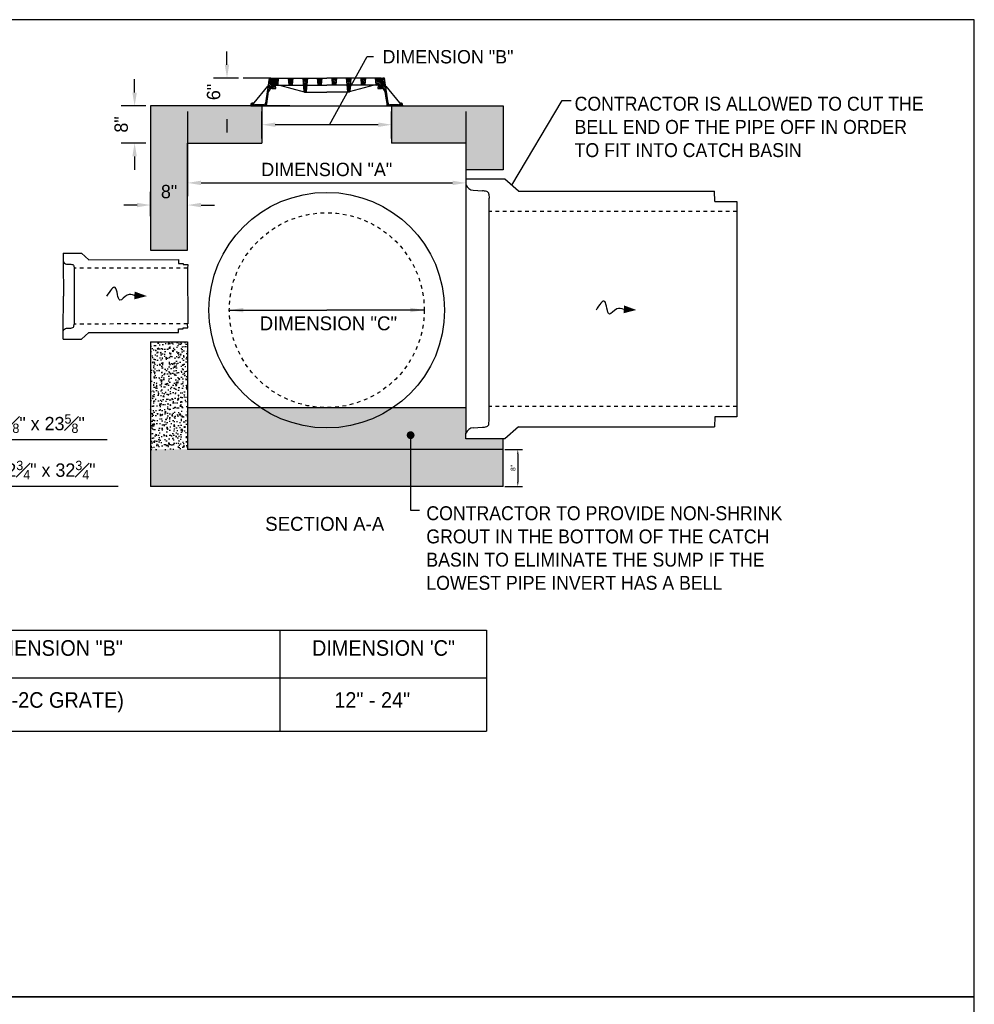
# Model space of a CAD drawing. Header units: feet. Extents: x 18870 to 19332, y 13872 to 14074.
# Tile 35 of 35: x 19293 to 19319, y 13992 to 14018. Entities that reach past the tile are written whole.
import ezdxf

# ---------------------------------------------------------------- set-up
doc = ezdxf.new("R2010")
doc.units = ezdxf.units.FT
doc.header["$MEASUREMENT"] = 0
doc.linetypes.add('F', pattern=[0.15, 0.1, -0.05])
for name, color, linetype in [('D-HATCH-PATT', 247, 'Continuous'), ('D-TEXT', 9, 'Continuous'), ('D-TITLE_SUB', 6, 'Continuous'), ('DETAIL', 5, 'Continuous')]:
    doc.layers.add(name, color=color, linetype=linetype)
doc.layers.add('VIEWPORT', color=232, linetype='Continuous', plot=False)
doc.styles.get("Standard").update_dxf_attribs({"font": 'font31.shx'})
doc.dimstyles.get("Standard").update_dxf_attribs({"dimtxt": 0.18, "dimasz": 0.18, "dimexe": 0.18, "dimexo": 0.0625, "dimgap": 0.09, "dimtad": 0, "dimtih": 1, "dimtoh": 1, "dimdec": 4, "dimzin": 0, "dimdsep": 46, "dimtxsty": 'Standard', "dimcen": 0.09, "dimadec": 0, "dimazin": 0, "dimtfac": 1, "dimtdec": 4, "dimtofl": 0, "dimtmove": 0, "dimatfit": 3, "dimfxl": 1, "dimtolj": 1, "dimtzin": 0, "dimarcsym": 0})
pattern_1 = [(50, (18831.93901, 13985.98322), (0.26897257, -0.02353205), [0.028125, -0.309375]), (355, (18831.939, 13985.98322), (-0.05203175, 0.28207205), [0.0225, -0.2475]), (100.451444, (18831.96143, 13985.98126), (0.21694082, 0.25854), [0.02390257, -0.26292829]), (46.1842, (18831.939, 13986.05822), (0.4002155, -0.06206973), [0.0421875, -0.4640625]), (96.63564, (18831.97236, 13986.05305), (0.35049823, 0.36529448), [0.03585388, -0.39439266]), (351.18416, (18831.939, 13986.0582), (0.35049823, 0.36529448), [0.03375, -0.37125]), (21, (18831.97651, 13986.03947), (0.22384014, -0.15098208), [0.028125, -0.309375]), (326, (18831.9765, 13986.03947), (0.09124325, 0.27193127), [0.0225, -0.2475]), (71.451445, (18831.99517, 13986.02689), (0.31508339, 0.12094918), [0.02390257, -0.26292829]), (37.5, (18831.93901, 13985.98322), (0.004559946, 0.124835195), [0, -0.2445, 0, -0.25125, 0, -0.2484375]), (7.5, (18831.93901, 13985.98322), (0.098651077, 0.147904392), [0, -0.14325, 0, -0.238875, 0, -0.0946875]), (327.5, (18831.85539, 13985.98322), (0.200183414, -0.008458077), [0, -0.09375, 0, -0.2925, 0, -0.388125]), (317.5, (18831.81789, 13985.98322), (0.218694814, 0.03753937), [0, -0.121875, 0, -0.19425, 0, -0.275625])]

# ---------------------------------------------------------------- blocks, each defined once
blk = doc.blocks.new('*X1007')
at = {"color": 0}
for p, q in [((85.23, 58.72), (85.53, 59.01)), ((85.23, 58.36), (85.85, 58.98)), ((85.23, 58.01), (86.18, 58.96)), ((85.25, 57.67), (86.5, 58.93)), ((85.64, 57.7), (86.73, 58.8)), ((86.02, 57.74), (86.73, 58.45)), ((86.41, 57.77), (86.73, 58.09))]:
    blk.add_line(p, q, dxfattribs=at)
blk = doc.blocks.new('*X1008')
at = {"color": 0}
for p, q in [((85.23, 55.53), (85.24, 55.54)), ((85.23, 55.18), (85.57, 55.52)), ((85.23, 54.83), (85.89, 55.49)), ((85.31, 54.55), (86.22, 55.46)), ((85.7, 54.59), (86.54, 55.43)), ((86.09, 54.62), (86.73, 55.27)), ((86.47, 54.65), (86.73, 54.91))]:
    blk.add_line(p, q, dxfattribs=at)
blk = doc.blocks.new('*X1009')
at = {"color": 0}
for p, q in [((85.23, 52.35), (85.29, 52.41)), ((85.23, 52), (85.62, 52.39)), ((85.23, 51.64), (85.94, 52.36)), ((85.37, 51.43), (86.27, 52.33)), ((85.76, 51.47), (86.59, 52.3)), ((86.15, 51.5), (86.92, 52.27)), ((86.54, 51.53), (87.25, 52.24)), ((86.92, 51.57), (87.57, 52.21)), ((87.31, 51.6), (87.9, 52.19)), ((87.7, 51.64), (88.19, 52.13)), ((88.08, 51.67), (88.23, 51.82))]:
    blk.add_line(p, q, dxfattribs=at)
blk = doc.blocks.new('*X1010')
at = {"color": 0}
for p, q in [((85.23, 49.17), (85.35, 49.28)), ((85.23, 48.82), (85.67, 49.26)), ((85.23, 48.46), (86, 49.23)), ((85.44, 48.31), (86.32, 49.2)), ((85.82, 48.35), (86.64, 49.17)), ((86.21, 48.38), (86.73, 48.9)), ((86.6, 48.41), (86.73, 48.55))]:
    blk.add_line(p, q, dxfattribs=at)
blk = doc.blocks.new('*X1011')
at = {"color": 0}
for p, q in [((85.23, 45.99), (85.4, 46.15)), ((85.23, 45.63), (85.72, 46.13)), ((85.23, 45.28), (86.05, 46.1)), ((85.5, 45.19), (86.37, 46.07)), ((85.89, 45.23), (86.68, 46.02)), ((86.27, 45.26), (86.73, 45.72)), ((86.68, 45.31), (86.71, 45.34))]:
    blk.add_line(p, q, dxfattribs=at)
blk = doc.blocks.new('*X1012')
at = {"color": 0}
for p, q in [((85.23, 42.81), (85.45, 43.03)), ((85.23, 42.45), (85.78, 43)), ((85.23, 42.1), (86.1, 42.97)), ((85.56, 42.07), (86.43, 42.94)), ((85.95, 42.11), (86.75, 42.91)), ((86.33, 42.14), (87.08, 42.88)), ((86.72, 42.17), (87.4, 42.85)), ((87.11, 42.21), (87.73, 42.83)), ((87.5, 42.24), (88.05, 42.8)), ((87.88, 42.28), (88.23, 42.62))]:
    blk.add_line(p, q, dxfattribs=at)
blk = doc.blocks.new('*X1013')
at = {"color": 0}
for p, q in [((85.23, 39.62), (85.5, 39.9)), ((85.23, 39.27), (85.83, 39.87)), ((85.24, 38.92), (86.15, 39.84)), ((85.62, 38.95), (86.48, 39.81)), ((86.01, 38.99), (86.73, 39.71)), ((86.4, 39.02), (86.73, 39.36))]:
    blk.add_line(p, q, dxfattribs=at)
blk = doc.blocks.new('*X1014')
at = {"color": 0}
for p, q in [((85.23, 36.44), (85.56, 36.77)), ((85.23, 36.09), (85.88, 36.74)), ((85.23, 35.73), (86.21, 36.71)), ((85.28, 35.43), (86.53, 36.68)), ((85.67, 35.46), (86.73, 36.53)), ((86.06, 35.5), (86.73, 36.17)), ((86.44, 35.53), (86.73, 35.82))]:
    blk.add_line(p, q, dxfattribs=at)
blk = doc.blocks.new('*D1017')
at = {"layer": 'D-TEXT', "color": 0, "linetype": 'Continuous', "lineweight": -2, "transparency": 16777216}
for p, q in [((19297.327, 14015.661), (19297.327, 14013.38)), ((19304.818, 14015.661), (19304.818, 14013.38)), ((19297.687, 14013.74), (19304.458, 14013.74))]:
    blk.add_line(p, q, dxfattribs=at)
at = {"layer": 'D-TEXT', "color": 0, "linetype": 'Continuous', "transparency": 16777216}
for points in [[(19297.687, 14013.8), (19297.687, 14013.68), (19297.327, 14013.74)], [(19304.458, 14013.8), (19304.458, 14013.68), (19304.818, 14013.74)]]:
    blk.add_solid(points, dxfattribs=at)
at = {"layer": 'Defpoints', "color": 0, "linetype": 'Continuous', "transparency": 16777216}
for p in [(19297.327, 14015.786), (19304.818, 14015.786), (19304.818, 14013.74)]:
    blk.add_point(p, dxfattribs=at)
at = {"layer": 'D-TEXT', "color": 0, "linetype": 'Continuous', "transparency": 16777216, "insert": (19301.072, 14014.1), "char_height": 0.36, "attachment_point": 5}
blk.add_mtext('\\A1;DIMENSION "A"', dxfattribs=at)
blk = doc.blocks.new('*D1018')
at = {"layer": 'D-TEXT', "color": 0, "linetype": 'Continuous', "lineweight": -2, "transparency": 16777216}
for p, q in [((19305.862, 14006.563), (19306.341, 14006.563)), ((19306.215, 14006.437), (19306.215, 14005.689)), ((19305.862, 14005.563), (19306.341, 14005.563))]:
    blk.add_line(p, q, dxfattribs=at)
at = {"layer": 'D-TEXT', "color": 0, "linetype": 'Continuous', "transparency": 16777216}
for points in [[(19306.194, 14006.437), (19306.236, 14006.437), (19306.215, 14006.563)], [(19306.194, 14005.689), (19306.236, 14005.689), (19306.215, 14005.563)]]:
    blk.add_solid(points, dxfattribs=at)
at = {"layer": 'Defpoints', "color": 0, "linetype": 'Continuous', "transparency": 16777216}
for p in [(19305.818, 14006.563), (19305.818, 14005.563), (19306.215, 14005.563)]:
    blk.add_point(p, dxfattribs=at)
at = {"layer": 'D-TEXT', "color": 0, "linetype": 'Continuous', "transparency": 16777216, "insert": (19306.089, 14006.063), "char_height": 0.126, "attachment_point": 5, "rotation": 90}
blk.add_mtext('\\A1;8"', dxfattribs=at)
blk = doc.blocks.new('*D1019')
at = {"layer": 'D-TEXT', "color": 0, "linetype": 'Continuous', "lineweight": -2, "transparency": 16777216}
for p, q in [((19295.899, 14016.173), (19295.899, 14016.533)), ((19296.202, 14015.813), (19295.539, 14015.813)), ((19296.202, 14014.813), (19295.539, 14014.813)), ((19295.899, 14014.453), (19295.899, 14014.093))]:
    blk.add_line(p, q, dxfattribs=at)
at = {"layer": 'D-TEXT', "color": 0, "linetype": 'Continuous', "transparency": 16777216}
for points in [[(19295.839, 14016.173), (19295.959, 14016.173), (19295.899, 14015.813)], [(19295.839, 14014.453), (19295.959, 14014.453), (19295.899, 14014.813)]]:
    blk.add_solid(points, dxfattribs=at)
at = {"layer": 'Defpoints', "color": 0, "linetype": 'Continuous', "transparency": 16777216}
for p in [(19296.327, 14015.813), (19295.899, 14014.813), (19296.327, 14014.813)]:
    blk.add_point(p, dxfattribs=at)
at = {"layer": 'D-TEXT', "color": 0, "linetype": 'Continuous', "transparency": 16777216, "insert": (19295.539, 14015.313), "char_height": 0.36, "attachment_point": 5, "rotation": 90}
blk.add_mtext('\\A1;8"', dxfattribs=at)
blk = doc.blocks.new('*D1020')
at = {"layer": 'D-TEXT', "color": 0, "linetype": 'Continuous', "lineweight": -2, "transparency": 16777216}
for p, q in [((19298.386, 14016.923), (19298.386, 14017.283)), ((19298.697, 14016.563), (19298.026, 14016.563)), ((19298.697, 14015.813), (19298.026, 14015.813)), ((19298.386, 14015.453), (19298.386, 14015.093))]:
    blk.add_line(p, q, dxfattribs=at)
at = {"layer": 'D-TEXT', "color": 0, "linetype": 'Continuous', "transparency": 16777216}
for points in [[(19298.326, 14016.923), (19298.446, 14016.923), (19298.386, 14016.563)], [(19298.326, 14015.453), (19298.446, 14015.453), (19298.386, 14015.813)]]:
    blk.add_solid(points, dxfattribs=at)
at = {"layer": 'Defpoints', "color": 0, "linetype": 'Continuous', "transparency": 16777216}
for p in [(19298.822, 14016.563), (19298.386, 14015.813), (19298.822, 14015.813)]:
    blk.add_point(p, dxfattribs=at)
at = {"layer": 'D-TEXT', "color": 0, "linetype": 'Continuous', "transparency": 16777216, "insert": (19298.026, 14016.188), "char_height": 0.36, "attachment_point": 5, "rotation": 90}
blk.add_mtext('\\A1;6"', dxfattribs=at)
blk = doc.blocks.new('*D1021')
at = {"layer": 'D-TEXT', "color": 0, "linetype": 'Continuous', "lineweight": -2, "transparency": 16777216}
for p, q in [((19296.327, 14012.841), (19296.327, 14013.504)), ((19297.327, 14012.841), (19297.327, 14013.504)), ((19295.967, 14013.144), (19295.607, 14013.144)), ((19297.687, 14013.144), (19298.047, 14013.144))]:
    blk.add_line(p, q, dxfattribs=at)
at = {"layer": 'D-TEXT', "color": 0, "linetype": 'Continuous', "transparency": 16777216}
for points in [[(19295.967, 14013.204), (19295.967, 14013.084), (19296.327, 14013.144)], [(19297.687, 14013.204), (19297.687, 14013.084), (19297.327, 14013.144)]]:
    blk.add_solid(points, dxfattribs=at)
at = {"layer": 'Defpoints', "color": 0, "linetype": 'Continuous', "transparency": 16777216}
for p in [(19296.327, 14013.144), (19296.327, 14012.716), (19297.327, 14012.716)]:
    blk.add_point(p, dxfattribs=at)
at = {"layer": 'D-TEXT', "color": 0, "linetype": 'Continuous', "transparency": 16777216, "insert": (19296.827, 14013.504), "char_height": 0.36, "attachment_point": 5}
blk.add_mtext('\\A1;8"', dxfattribs=at)
blk = doc.blocks.new('*D1022')
at = {"layer": 'D-TEXT', "color": 0, "linetype": 'Continuous', "lineweight": -2, "transparency": 16777216}
for p, q in [((19287.684, 14008.096), (19287.684, 14006.467)), ((19290.636, 14008.096), (19290.636, 14006.467)), ((19288.044, 14006.827), (19290.276, 14006.827)), ((19290.636, 14006.827), (19295.162, 14006.827))]:
    blk.add_line(p, q, dxfattribs=at)
at = {"layer": 'D-TEXT', "color": 0, "linetype": 'Continuous', "transparency": 16777216}
for points in [[(19288.044, 14006.887), (19288.044, 14006.767), (19287.684, 14006.827)], [(19290.276, 14006.887), (19290.276, 14006.767), (19290.636, 14006.827)]]:
    blk.add_solid(points, dxfattribs=at)
at = {"layer": 'Defpoints', "color": 0, "linetype": 'Continuous', "transparency": 16777216}
for p in [(19287.684, 14008.221), (19290.636, 14008.221), (19290.636, 14006.827)]:
    blk.add_point(p, dxfattribs=at)
at = {"layer": 'D-TEXT', "color": 0, "linetype": 'Continuous', "transparency": 16777216, "insert": (19293.222, 14007.259), "char_height": 0.36, "attachment_point": 5}
blk.add_mtext('\\A1;23{\\H0.7x;\\S5#8;}" x 23{\\H0.7x;\\S5#8;}"', dxfattribs=at)
blk = doc.blocks.new('*D1023')
at = {"layer": 'D-TEXT', "color": 0, "linetype": 'Continuous', "lineweight": -2, "transparency": 16777216}
for p, q in [((19287.113, 14007.774), (19287.113, 14005.214)), ((19291.207, 14007.774), (19291.207, 14005.214)), ((19287.473, 14005.574), (19290.847, 14005.574)), ((19291.207, 14005.574), (19295.459, 14005.574))]:
    blk.add_line(p, q, dxfattribs=at)
at = {"layer": 'D-TEXT', "color": 0, "linetype": 'Continuous', "transparency": 16777216}
for points in [[(19287.473, 14005.634), (19287.473, 14005.514), (19287.113, 14005.574)], [(19290.847, 14005.634), (19290.847, 14005.514), (19291.207, 14005.574)]]:
    blk.add_solid(points, dxfattribs=at)
at = {"layer": 'Defpoints', "color": 0, "linetype": 'Continuous', "transparency": 16777216}
for p in [(19287.113, 14007.899), (19291.207, 14007.899), (19291.207, 14005.574)]:
    blk.add_point(p, dxfattribs=at)
at = {"layer": 'D-TEXT', "color": 0, "linetype": 'Continuous', "transparency": 16777216, "insert": (19293.513, 14006.006), "char_height": 0.36, "attachment_point": 5}
blk.add_mtext('\\A1;32{\\H0.7x;\\S3#4;}" x 32{\\H0.7x;\\S3#4;\\H1.42857x;"}', dxfattribs=at)

msp = doc.modelspace()

# ---------------------------------------------------------------- hatches: boundary and pattern name
at = {"layer": 'D-HATCH-PATT', "linetype": 'Continuous'}
h = msp.add_hatch(dxfattribs=at)
h.set_pattern_fill('ANSI31', color=247, scale=0.25, angle=-90, style=0)
h.set_pattern_definition([(315, (19294.35874, 14024.498532), (0.02209709, 0.02209709), [])])
edge = h.paths.add_edge_path()
edge.add_ellipse((19299.39752, 14015.87513), major_axis=(0, -0.0625), ratio=1, start_angle=0, end_angle=82)
edge.add_line((19299.45941, 14015.86643), (19299.50638, 14016.20068))
edge.add_ellipse((19299.59922, 14016.18763), major_axis=(-0.09284, 0.01305), ratio=1, start_angle=278, end_angle=360, ccw=False)
edge.add_line((19299.59922, 14016.28138), (19299.69749, 14016.28138))
edge.add_line((19299.69749, 14016.28138), (19299.68929, 14016.37513))
edge.add_line((19299.68929, 14016.37513), (19299.5889, 14016.37513))
edge.add_line((19299.5889, 14016.37513), (19299.57249, 14016.56263))
edge.add_line((19299.57249, 14016.56263), (19299.51781, 14016.56263))
edge.add_line((19299.51781, 14016.56263), (19299.42246, 14015.88423))
edge.add_ellipse((19299.37605, 14015.89075), major_axis=(0.04642, -0.00652), ratio=1, start_angle=278, end_angle=360, ccw=False)
edge.add_line((19299.37605, 14015.84388), (19299.14229, 14015.84388))
edge.add_ellipse((19299.14229, 14015.89075), major_axis=(0, -0.04687), ratio=1, start_angle=293.578178, end_angle=360, ccw=False)
edge.add_ellipse((19299.07069, 14015.8595), major_axis=(0.02864, 0.0125), ratio=1, start_angle=0, end_angle=66.421822)
edge.add_line((19299.07069, 14015.89075), (19299.06109, 14015.89075))
edge.add_ellipse((19299.06109, 14015.8595), major_axis=(0, 0.03125), ratio=1, start_angle=0, end_angle=85)
edge.add_line((19299.02996, 14015.86223), (19299.02562, 14015.81263))
edge.add_line((19299.02562, 14015.81263), (19299.39752, 14015.81263))
edge = h.paths.add_edge_path()
edge.add_ellipse((19302.74747, 14015.87513), major_axis=(-0.06189, -0.0087), ratio=1, start_angle=0, end_angle=82)
edge.add_line((19302.74747, 14015.81263), (19303.11937, 14015.81263))
edge.add_line((19303.11937, 14015.81263), (19303.11503, 14015.86223))
edge.add_ellipse((19303.0839, 14015.8595), major_axis=(0.03113, 0.00272), ratio=1, start_angle=0, end_angle=85)
edge.add_line((19303.0839, 14015.89075), (19303.0743, 14015.89075))
edge.add_ellipse((19303.0743, 14015.8595), major_axis=(0, 0.03125), ratio=1, start_angle=0, end_angle=66.421822)
edge.add_ellipse((19303.0027, 14015.89075), major_axis=(0.04296, -0.01875), ratio=1, start_angle=293.578178, end_angle=360, ccw=False)
edge.add_line((19303.0027, 14015.84388), (19302.76894, 14015.84388))
edge.add_ellipse((19302.76894, 14015.89075), major_axis=(0, -0.04687), ratio=1, start_angle=278, end_angle=360, ccw=False)
edge.add_line((19302.72252, 14015.88423), (19302.62718, 14016.56263))
edge.add_line((19302.62718, 14016.56263), (19302.57249, 14016.56263))
edge.add_line((19302.57249, 14016.56263), (19302.55609, 14016.37513))
edge.add_line((19302.55609, 14016.37513), (19302.4557, 14016.37513))
edge.add_line((19302.4557, 14016.37513), (19302.44749, 14016.28138))
edge.add_line((19302.44749, 14016.28138), (19302.54577, 14016.28138))
edge.add_ellipse((19302.54577, 14016.18763), major_axis=(0, 0.09375), ratio=1, start_angle=278, end_angle=360, ccw=False)
edge.add_line((19302.6386, 14016.20068), (19302.68558, 14015.86643))
h = msp.add_hatch(dxfattribs=at)
h.set_pattern_fill('AR-CONC', color=256, scale=0.0375)
h.set_pattern_definition(pattern_1)
h.paths.add_polyline_path([(19305.818, 14006.56253), (19296.32673, 14006.56239), (19296.32701, 14005.56253), (19305.818, 14005.56253)])
h.paths.add_polyline_path([(19302.818, 14014.81263), (19304.818, 14014.81263), (19304.818, 14014.09408), (19305.818, 14014.09408), (19305.818, 14014.81263), (19305.818, 14015.81263), (19302.818, 14015.81263)])
h.paths.add_polyline_path([(19296.32699, 14011.9258), (19297.32699, 14011.92626), (19297.32699, 14014.81263), (19299.32699, 14014.81263), (19299.32699, 14015.81263), (19296.32699, 14015.81263), (19296.32699, 14015.19017)])
h = msp.add_hatch(dxfattribs=at)
h.set_pattern_fill('AR-CONC', color=256, scale=0.0375)
h.set_pattern_definition(pattern_1)
h.paths.add_polyline_path([(19297.32699, 14009.46103), (19296.32699, 14009.46078), (19296.32673, 14006.56252), (19297.32701, 14006.56253)])
h = msp.add_hatch(dxfattribs=at)
h.set_pattern_fill('AR-CONC', color=256, scale=0.0375)
h.set_pattern_definition(pattern_1)
h.paths.add_polyline_path([(19304.818, 14007.68893), (19297.32699, 14007.68893), (19297.32701, 14006.56253), (19305.818, 14006.56253), (19305.81804, 14006.84409), (19304.81788, 14006.84423)])

# ---------------------------------------------------------------- linework, layer by layer
msp.add_lwpolyline([(19265.22553, 14018.13511), (19265.22553, 13991.82687), (19318.50412, 13991.82687)])
msp.add_lwpolyline([(19318.50412, 13991.82687), (19290.57542, 13991.82687), (19290.57542, 13967.81212), (19318.50412, 13967.81212)], close=True)
at = {"layer": 'D-TEXT', "linetype": 'Continuous'}
for p, q in [((19299.32699, 14014.93763), (19299.32699, 14015.66714)), ((19302.818, 14014.93763), (19302.818, 14015.66714)), ((19302.458, 14015.30714), (19299.68699, 14015.30714))]:
    msp.add_line(p, q, dxfattribs=at)
at = {"layer": 'D-TEXT'}
msp.add_lwpolyline([(19301.14675, 14015.30714), (19302.15606, 14017.14143), (19302.32729, 14017.14143)], dxfattribs=at)
at = {"layer": 'D-TEXT', "linetype": 'Continuous'}
msp.add_lwpolyline([(19299.51781, 14016.56263), (19298.82249, 14016.56263)], dxfattribs=at)
at = {"layer": 'D-TEXT', "flags": 128}
for points in [[(19278.02081, 14001.69865), (19305.3706, 14001.69865)], [(19299.80425, 14001.69865), (19299.80425, 13998.97806)], [(19305.3706, 14001.69865), (19305.3706, 13998.97806)], [(19278.02081, 14000.41689), (19305.3706, 14000.41689)], [(19278.02081, 13998.97806), (19305.3706, 13998.97806)]]:
    msp.add_lwpolyline(points, dxfattribs=at)
at = {"layer": 'D-TEXT', "linetype": 'Continuous'}
for points in [[(19299.68699, 14015.36714), (19299.68699, 14015.24714), (19299.32699, 14015.30714)], [(19302.458, 14015.36714), (19302.458, 14015.24714), (19302.818, 14015.30714)]]:
    msp.add_solid(points, dxfattribs=at)
at = {"layer": 'DETAIL', "linetype": 'Continuous'}
for p, q in [((19299.51781, 14016.56263), (19299.42246, 14015.88423)), ((19299.57249, 14016.56263), (19299.51781, 14016.56263)), ((19299.5889, 14016.37513), (19299.57249, 14016.56263)), ((19299.59671, 14016.56263), (19299.76781, 14016.56263)), ((19299.59671, 14016.56263), (19299.61249, 14016.38226)), ((19299.76781, 14016.56263), (19299.75265, 14016.38939)), ((19299.76781, 14016.56263), (19300.03343, 14016.56263)), ((19300.03343, 14016.56263), (19300.04859, 14016.38939)), ((19300.03343, 14016.56263), (19300.15843, 14016.56263)), ((19300.15843, 14016.56263), (19300.14328, 14016.38939)), ((19300.15843, 14016.56263), (19300.42406, 14016.56263)), ((19300.42406, 14016.56263), (19300.45562, 14016.20189)), ((19300.42406, 14016.56263), (19300.54906, 14016.56263)), ((19300.54906, 14016.56263), (19300.5175, 14016.20189)), ((19300.54906, 14016.56263), (19300.81468, 14016.56263)), ((19300.81468, 14016.56263), (19300.93968, 14016.56263)), ((19300.81468, 14016.56263), (19300.82984, 14016.38939)), ((19300.93968, 14016.56263), (19300.92453, 14016.38939)), ((19300.93968, 14016.56263), (19301.07249, 14016.56263)), ((19301.20531, 14016.56263), (19301.07249, 14016.56263)), ((19301.20531, 14016.56263), (19301.22046, 14016.38939)), ((19301.33031, 14016.56263), (19301.20531, 14016.56263)), ((19301.33031, 14016.56263), (19301.31515, 14016.38939)), ((19301.59593, 14016.56263), (19301.33031, 14016.56263)), ((19301.72093, 14016.56263), (19301.59593, 14016.56263)), ((19301.59593, 14016.56263), (19301.62749, 14016.20189)), ((19301.72093, 14016.56263), (19301.68937, 14016.20189)), ((19301.98656, 14016.56263), (19301.72093, 14016.56263)), ((19302.11156, 14016.56263), (19301.98656, 14016.56263)), ((19301.98656, 14016.56263), (19302.00171, 14016.38939)), ((19302.11156, 14016.56263), (19302.0964, 14016.38939)), ((19302.37718, 14016.56263), (19302.11156, 14016.56263)), ((19302.54828, 14016.56263), (19302.37718, 14016.56263)), ((19302.37718, 14016.56263), (19302.39234, 14016.38939)), ((19302.54828, 14016.56263), (19302.5325, 14016.38226)), ((19302.57249, 14016.56263), (19302.55609, 14016.37513)), ((19302.62718, 14016.56263), (19302.57249, 14016.56263)), ((19302.72252, 14015.88423), (19302.62718, 14016.56263)), ((19299.11485, 14015.89635), (19299.48663, 14016.34078)), ((19299.45941, 14015.86643), (19299.50638, 14016.20068)), ((19299.68929, 14016.37513), (19299.5889, 14016.37513)), ((19299.59922, 14016.28138), (19299.69749, 14016.28138)), ((19299.62027, 14016.37513), (19299.73709, 14016.37513)), ((19299.69749, 14016.28138), (19299.68929, 14016.37513)), ((19299.73709, 14016.37513), (19300.06415, 14016.37513)), ((19299.79999, 14016.37513), (19300.46697, 14016.18821)), ((19300.06415, 14016.37513), (19300.12771, 14016.37513)), ((19300.12771, 14016.37513), (19300.44046, 14016.37513)), ((19300.53265, 14016.37513), (19300.8454, 14016.37513)), ((19300.8454, 14016.37513), (19300.90896, 14016.37513)), ((19300.90896, 14016.37513), (19301.07249, 14016.37513)), ((19301.23603, 14016.37513), (19301.07249, 14016.37513)), ((19301.29959, 14016.37513), (19301.23603, 14016.37513)), ((19301.61234, 14016.37513), (19301.29959, 14016.37513)), ((19302.345, 14016.37513), (19301.67802, 14016.18821)), ((19302.01728, 14016.37513), (19301.70453, 14016.37513)), ((19302.08084, 14016.37513), (19302.01728, 14016.37513)), ((19302.4079, 14016.37513), (19302.08084, 14016.37513)), ((19302.52472, 14016.37513), (19302.4079, 14016.37513)), ((19302.4557, 14016.37513), (19302.44749, 14016.28138)), ((19302.44749, 14016.28138), (19302.54577, 14016.28138)), ((19302.55609, 14016.37513), (19302.4557, 14016.37513)), ((19302.6386, 14016.20068), (19302.68558, 14015.86643)), ((19302.65836, 14016.34078), (19303.03014, 14015.89635)), ((19300.47118, 14016.18763), (19300.50193, 14016.18763)), ((19300.50193, 14016.18763), (19301.07249, 14016.18763)), ((19301.64306, 14016.18763), (19301.07249, 14016.18763)), ((19301.67381, 14016.18763), (19301.64306, 14016.18763)), ((19300.07699, 14015.81263), (19296.32699, 14015.81263)), ((19296.32699, 14015.81263), (19296.32699, 14014.81263)), ((19296.32699, 14015.81263), (19296.32699, 14014.81263)), ((19299.02996, 14015.86223), (19299.02562, 14015.81263)), ((19299.02562, 14015.81263), (19299.39752, 14015.81263)), ((19299.07069, 14015.89075), (19299.06109, 14015.89075)), ((19299.37605, 14015.84388), (19299.14229, 14015.84388)), ((19299.32699, 14015.81263), (19299.32699, 14014.81263)), ((19299.39752, 14015.81263), (19299.58319, 14015.81263)), ((19299.58319, 14015.81263), (19302.5618, 14015.81263)), ((19302.5618, 14015.81263), (19302.74747, 14015.81263)), ((19302.74747, 14015.81263), (19303.11937, 14015.81263)), ((19303.0027, 14015.84388), (19302.76894, 14015.84388)), ((19302.818, 14015.81263), (19305.818, 14015.81263)), ((19302.818, 14015.81263), (19302.818, 14014.81263)), ((19303.0839, 14015.89075), (19303.0743, 14015.89075)), ((19303.11937, 14015.81263), (19303.11503, 14015.86223)), ((19305.818, 14015.81263), (19305.818, 14014.09408)), ((19296.32699, 14015.19017), (19296.32699, 14011.92581)), ((19297.32699, 14011.92626), (19297.32699, 14014.81263)), ((19304.818, 14014.81263), (19302.818, 14014.81263)), ((19304.818, 14014.81263), (19304.818, 14014.09408)), ((19305.818, 14014.09408), (19304.81832, 14014.09408)), ((19304.81832, 14013.84408), (19304.81814, 14013.68971)), ((19305.86789, 14013.84408), (19304.81832, 14013.84408)), ((19306.23282, 14013.51594), (19305.86789, 14013.84408)), ((19305.01284, 14013.54329), (19305.26119, 14013.52862)), ((19305.43786, 14013.43607), (19305.44397, 14013.32618)), ((19311.52084, 14013.24216), (19311.51106, 14013.5156)), ((19293.9728, 14011.84815), (19294.46506, 14011.8486)), ((19294.46506, 14011.8486), (19294.66248, 14011.67141)), ((19296.32699, 14011.92581), (19297.32699, 14011.92626)), ((19294.66248, 14011.67141), (19297.07739, 14011.67581)), ((19297.07739, 14011.67581), (19297.08068, 14011.57358)), ((19297.08068, 14011.57358), (19297.2097, 14011.57011)), ((19297.2097, 14011.57011), (19297.2097, 14011.54235)), ((19297.2097, 14011.54235), (19297.32759, 14011.54165)), ((19297.32759, 14011.54165), (19297.3273, 14011.43768)), ((19297.2097, 14009.83799), (19297.32759, 14009.83869)), ((19297.2097, 14009.81023), (19297.2097, 14009.83799)), ((19297.32759, 14009.83869), (19297.3273, 14009.94266)), ((19294.46746, 14009.53276), (19294.66451, 14009.71037)), ((19294.66451, 14009.71037), (19297.0776, 14009.71097)), ((19297.0776, 14009.71097), (19297.08068, 14009.80676)), ((19297.08068, 14009.80676), (19297.2097, 14009.81023)), ((19293.9752, 14009.53219), (19294.46746, 14009.53276)), ((19296.32592, 14009.46078), (19296.32701, 14005.56253)), ((19296.32699, 14009.46078), (19297.32699, 14009.46103)), ((19297.32699, 14009.46103), (19297.32701, 14006.56253)), ((19311.52047, 14007.44528), (19311.51065, 14007.17185)), ((19305.43746, 14007.25216), (19305.44359, 14007.36204)), ((19304.81788, 14006.84423), (19304.81771, 14006.99859)), ((19305.01243, 14007.14498), (19305.26078, 14007.15962)), ((19306.23242, 14007.17219), (19305.86745, 14006.84408)), ((19305.86745, 14006.84408), (19304.81788, 14006.84423)), ((19305.818, 14006.56253), (19297.32701, 14006.56253)), ((19305.818, 14005.56253), (19305.818, 14006.56253)), ((19305.818, 14005.56253), (19296.32701, 14005.56253))]:
    msp.add_line(p, q, dxfattribs=at)
at = {"layer": 'DETAIL', "linetype": 'F', "ltscale": 0.0625}
for p, q in [((19312.11254, 14012.96868), (19305.44395, 14012.96911)), ((19297.32732, 14011.44408), (19294.26817, 14011.44151)), ((19297.32822, 14009.94322), (19294.26973, 14009.93945)), ((19312.1122, 14007.71868), (19305.44361, 14007.71911))]:
    msp.add_line(p, q, dxfattribs=at)
at = {"layer": 'DETAIL', "linetype": 'Continuous', "flags": 128}
for points in [[(19297.32699, 14014.81263), (19299.32699, 14014.81263)], [(19304.81814, 14013.68971), (19304.81799, 14006.99935)], [(19305.818, 14006.56253), (19305.81804, 14006.84409)]]:
    msp.add_lwpolyline(points, dxfattribs=at)
at = {"layer": 'DETAIL', "linetype": 'Continuous'}
for points in [[(19305.44359, 14007.36204), (19305.44397, 14013.32618)], [(19306.23282, 14013.51594), (19311.51106, 14013.5156)], [(19311.52084, 14013.24216), (19312.11256, 14013.24212), (19312.11219, 14007.44525), (19311.52047, 14007.44528)], [(19293.97674, 14011.62333), (19293.98355, 14010.69018)], [(19294.26817, 14011.44151), (19294.26973, 14009.93945)], [(19297.32575, 14011.43768), (19297.32822, 14009.94267)], [(19293.97868, 14009.75702), (19293.98355, 14010.69018)], [(19306.23242, 14007.17219), (19311.51065, 14007.17185)]]:
    msp.add_lwpolyline(points, dxfattribs=at)
for points in [[(19293.9728, 14011.84815), (19293.97674, 14011.62333, 0.30017441), (19294.06741, 14011.55528), (19294.18299, 14011.54856, -0.06150134), (19294.23709, 14011.53866, -0.28872188), (19294.26525, 14011.50556), (19294.26817, 14011.44151)], [(19293.9752, 14009.53219), (19293.97868, 14009.75702, -0.30017441), (19294.0692, 14009.82526), (19294.18477, 14009.83222, 0.06150134), (19294.23885, 14009.84223, 0.28872188), (19294.26694, 14009.87539), (19294.26973, 14009.93945)]]:
    msp.add_lwpolyline(points, format="xyb", dxfattribs=at)
at = {"layer": 'DETAIL', "flags": 128}
for points in [[(19296.22999, 14010.69263, 0, 0.21094, 0), (19295.89376, 14010.70921, 0.21094, 0.21094, 0)], [(19309.40585, 14010.31905, 0, 0.21094, 0), (19309.06962, 14010.33563, 0.21094, 0.21094, 0)]]:
    msp.add_lwpolyline(points, format="xyseb", dxfattribs=at)
at = {"layer": 'DETAIL'}
msp.add_lwpolyline([(19297.32699, 14007.68893), (19304.818, 14007.68893)], dxfattribs=at)
at = {"layer": 'DETAIL', "linetype": 'Continuous'}
msp.add_circle((19301.07249, 14010.31316), 3.17157, dxfattribs=at)
at = {"layer": 'DETAIL', "linetype": 'F', "ltscale": 0.0625}
msp.add_circle((19301.07249, 14010.31316), 2.625, dxfattribs=at)
at = {"layer": 'DETAIL', "linetype": 'Continuous'}
for centre, radius, start, end in [((19299.59922, 14016.18763), 0.09375, 90, 172), ((19299.62027, 14016.38294), 0.00781, 185, 270), ((19299.73709, 14016.39075), 0.01562, 270, 355), ((19300.06415, 14016.39075), 0.01562, 185, 270), ((19300.12771, 14016.39075), 0.01562, 270, 355), ((19300.47118, 14016.20325), 0.01562, 185, 270), ((19300.50193, 14016.20325), 0.01562, 270, 355), ((19300.8454, 14016.39075), 0.01562, 185, 270), ((19300.90896, 14016.39075), 0.01562, 270, 355), ((19301.23603, 14016.39075), 0.01562, 185, 270), ((19301.29959, 14016.39075), 0.01562, 270, 355), ((19301.64306, 14016.20325), 0.01562, 185, 270), ((19301.67381, 14016.20325), 0.01562, 270, 355), ((19302.01728, 14016.39075), 0.01562, 185, 270), ((19302.08084, 14016.39075), 0.01562, 270, 355), ((19302.4079, 14016.39075), 0.01562, 185, 270), ((19302.52472, 14016.38294), 0.00781, 270, 355), ((19302.54577, 14016.18763), 0.09375, 8, 90), ((19299.06109, 14015.8595), 0.03125, 90, 175), ((19299.07069, 14015.8595), 0.03125, 23.578178, 90), ((19299.14229, 14015.89075), 0.04687, 203.578178, 270), ((19299.37605, 14015.89075), 0.04687, 270, 352), ((19299.39752, 14015.87513), 0.0625, 270, 352), ((19302.74747, 14015.87513), 0.0625, 188, 270), ((19302.76894, 14015.89075), 0.04687, 188, 270), ((19303.0027, 14015.89075), 0.04687, 270, 336.421822), ((19303.0743, 14015.8595), 0.03125, 90, 156.421822), ((19303.0839, 14015.8595), 0.03125, 5, 90), ((19305.02644, 14013.76404), 0.22117, 199.639181, 266.472827), ((19305.23275, 14013.04724), 0.48222, 72.54206, 86.619399), ((19305.35114, 14013.42369), 0.0876, 8.123716, 72.54206), ((19305.23241, 14007.64101), 0.48222, 273.37326, 287.450599), ((19305.35075, 14007.26455), 0.0876, 287.450599, 351.868943), ((19305.02601, 14006.92423), 0.22117, 93.519831, 160.353478)]:
    msp.add_arc(centre, radius, start, end, dxfattribs=at)
for points, knots in [([(19299.1064, 14015.89075), (19299.10119, 14015.89075), (19299.0965, 14015.89075), (19299.08759, 14015.89075), (19299.08358, 14015.89075), (19299.07395, 14015.89075), (19299.07069, 14015.89075), (19299.07069, 14015.89075)], [4.1698434, 4.1698434, 4.1698434, 4.1698434, 4.7345522, 4.7345522, 5.39344612, 5.39344612, 6.68875594, 6.68875594, 6.68875594, 6.68875594]), ([(19299.10289, 14015.89075), (19299.10311, 14015.89075), (19299.10337, 14015.89076), (19299.10398, 14015.89079), (19299.10435, 14015.89082), (19299.10527, 14015.89093), (19299.10583, 14015.89102), (19299.10735, 14015.89139), (19299.10831, 14015.89165), (19299.11034, 14015.89263), (19299.11112, 14015.89306), (19299.11288, 14015.89433), (19299.11387, 14015.89517), (19299.11485, 14015.89635)], [-0.5585521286, -0.5585521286, -0.5585521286, -0.5585521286, -0.5542610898, -0.5542610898, -0.5499700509, -0.5499700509, -0.5456790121, -0.5456790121, -0.5413879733, -0.5413879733, -0.5392424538, -0.5392424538, -0.5370969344, -0.5370969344, -0.5370969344, -0.5370969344]), ([(19303.03014, 14015.89635), (19303.03121, 14015.89507), (19303.03228, 14015.89419), (19303.03458, 14015.89259), (19303.03568, 14015.89211), (19303.03767, 14015.89135), (19303.03846, 14015.89117), (19303.03973, 14015.89092), (19303.04021, 14015.89086), (19303.04101, 14015.89079), (19303.04133, 14015.89077), (19303.04179, 14015.89076), (19303.04195, 14015.89075), (19303.0421, 14015.89075)], [-0.0214551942, -0.0214551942, -0.0214551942, -0.0214551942, -0.0191254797, -0.0191254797, -0.0157244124, -0.0157244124, -0.0114333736, -0.0114333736, -0.0071423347, -0.0071423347, -0.0028512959, -0.0028512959, 0, 0, 0, 0]), ([(19303.0743, 14015.89075), (19303.0743, 14015.89075), (19303.07256, 14015.89075), (19303.06671, 14015.89075), (19303.06353, 14015.89075), (19303.05582, 14015.89075), (19303.05131, 14015.89075), (19303.04374, 14015.89075), (19303.04123, 14015.89075), (19303.03859, 14015.89075)], [0, 0, 0, 0, 0.95146142, 0.95146142, 1.60246517, 1.60246517, 2.23266203, 2.23266203, 2.5192137, 2.5192137, 2.5192137, 2.5192137])]:
    msp.add_open_spline(points, degree=3, knots=knots, dxfattribs=at)
at = {"layer": 'DETAIL'}
for points in [[(19295.89376, 14010.70921), (19295.70148, 14010.71869), (19295.50473, 14010.58225), (19295.37962, 14010.92321), (19295.14515, 14010.69129)], [(19309.06962, 14010.33563), (19308.87735, 14010.34511), (19308.6806, 14010.20867), (19308.55548, 14010.54963), (19308.32102, 14010.31771)]]:
    msp.add_spline(points, degree=3, dxfattribs=at)
at = {"layer": 'VIEWPORT', "linetype": 'ByBlock'}
msp.add_lwpolyline([(19227.37927, 14018.13511), (19227.37927, 13955.88511), (19318.50412, 13955.88511), (19318.50412, 14018.13511)], close=True, dxfattribs=at)

# ---------------------------------------------------------------- block references
at = {"layer": 'D-HATCH-PATT', "xscale": 0.125, "yscale": 0.125, "zscale": 0.125, "rotation": 270}
for name in ['*X1014', '*X1013', '*X1012', '*X1011', '*X1010', '*X1009', '*X1008', '*X1007']:
    msp.add_blockref(name, (19295.16851, 14027.21666), dxfattribs=at)

# ---------------------------------------------------------------- texts
at = {"layer": 'D-TEXT', "linetype": 'Continuous', "insert": (19304.33473, 14017.13504), "char_height": 0.36, "attachment_point": 5}
msp.add_mtext('\\A1;DIMENSION "B"', dxfattribs=at)
at = {"layer": 'D-TEXT', "linetype": 'Continuous', "insert": (19307.74346, 14016.06012), "char_height": 0.375, "width": 9.6716248, "attachment_point": 1}
msp.add_mtext('{\\W0.95;CONTRACTOR IS ALLOWED TO CUT THE BELL END OF THE PIPE OFF IN ORDER TO FIT INTO CATCH BASIN}', dxfattribs=at)
at = {"layer": 'D-TEXT'}
for s, insert, char_height, width, attachment_point in [('DIMENSION "C"', (19301.11535, 14009.95626), 0.375, 4.5481784, 5), ('\\A1;\\pxql;{\\W0.95;CONTRACTOR TO PROVIDE NON-SHRINK GROUT IN THE BOTTOM OF THE CATCH BASIN TO ELIMINATE THE SUMP IF THE LOWEST PIPE INVERT HAS A BELL}', (19303.75269, 14005.03308), 0.375, 10.5041338, 1), ('\\pxt2,7,22,37;{\\H0.7x;\\W0.95;CB SIZE  ^IDIMENSION "A"     ^IDIMENSION "B"^IDIMENSION \'C"\\P\\pt2;\\P\\pt2,6,7,18,38; 2-3     ^I ^I3\'-0" x 3\'-0"     ^I2\'-0" x 2\'-0" (2-2C GRATE)^I12" - 24"\\P\\ptz;\\P\\pt2,6,7,18,38;     }', (19278.47587, 14001.42648), 0.6, 26.443, 1)]:
    msp.add_mtext(s, dxfattribs=dict(at, insert=insert, char_height=char_height, width=width, attachment_point=attachment_point))
at = {"layer": 'D-TITLE_SUB', "insert": (19301.01778, 14004.74618), "char_height": 0.375, "attachment_point": 2}
msp.add_mtext('SECTION A-A', dxfattribs=at)

# ---------------------------------------------------------------- dimensions: what is measured, and where the dimension line sits
at = {"layer": 'D-TEXT', "linetype": 'Continuous'}
for base, p1, p2, angle, text, override, picture, middle in [((19298.38628, 14015.81263), (19298.82249, 14016.56263), (19298.82249, 14015.81263), 270, '6"', {"dimscale": 2, "dimtad": 1, "dimtih": 0, "dimtoh": 0}, '*D1020', (19298.38628, 14016.18763)), ((19295.89882, 14014.81263), (19296.32699, 14015.81263), (19296.32699, 14014.81263), 270, '8"', {"dimscale": 2, "dimtad": 1, "dimtih": 0, "dimtoh": 0}, '*D1019', (19295.89882, 14015.31263)), ((19304.818, 14013.7401), (19297.32699, 14015.78609), (19304.818, 14015.78609), 0, 'DIMENSION "A"', {"dimscale": 2, "dimtad": 1, "dimtih": 0, "dimtoh": 0}, '*D1017', (19301.07249, 14013.7401)), ((19296.32699, 14013.14418), (19297.32699, 14012.71602), (19296.32699, 14012.71602), 180, '8"', {"dimscale": 2, "dimtad": 1, "dimtih": 0, "dimtoh": 0}, '*D1021', (19296.82699, 14013.14418)), ((19290.63568, 14006.82728), (19287.6841, 14008.22121), (19290.63568, 14008.22121), 0, '23{\\H0.7x;\\S5#8;}" x 23{\\H0.7x;\\S5#8;}"', {"dimscale": 2, "dimtad": 1, "dimtih": 0, "dimtoh": 0}, '*D1022', (19293.22184, 14006.82728)), ((19291.20677, 14005.57427), (19287.11302, 14007.89917), (19291.20677, 14007.89917), 0, '32{\\H0.7x;\\S3#4;}" x 32{\\H0.7x;\\S3#4;\\H1.42857x;"}', {"dimscale": 2, "dimtad": 1, "dimtih": 0, "dimtoh": 0}, '*D1023', (19293.51277, 14005.57427)), ((19306.2153, 14005.56253), (19305.818, 14006.56253), (19305.818, 14005.56253), 270, '8"', {"dimscale": 0.7, "dimtad": 1, "dimtih": 0, "dimtoh": 0}, '*D1018', (19306.2153, 14006.06253))]:
    dim = msp.add_linear_dim(base=base, p1=p1, p2=p2, angle=angle, text=text, dimstyle='Standard', override=override, dxfattribs=at)
    dim.commit()
    dim.dimension.update_dxf_attribs({"geometry": picture, "text_midpoint": middle, "dimtype": 161})

# ---------------------------------------------------------------- leaders
for points, override in [([(19306.05036, 14013.68001), (19307.41098, 14015.95642), (19307.65273, 14015.95642)], {"dimscale": 0.7, "dimasz": 0.125, "dimgap": 0.09, "dimtad": 0}), ([(19303.32967, 14006.94774), (19303.32967, 14004.93014), (19303.57142, 14004.93014)], {"dimscale": 0.7, "dimasz": 0.3, "dimgap": 0.09, "dimtad": 0, "dimldrblk": 'Dot'})]:
    msp.add_leader(points, dimstyle='Standard', override=override, dxfattribs=at)
at = {"layer": 'D-TEXT'}
for points in [[(19298.44749, 14010.31316), (19301.07249, 14010.31316)], [(19303.69749, 14010.31739), (19301.07249, 14010.31316)]]:
    msp.add_leader(points, dimstyle='Standard', override={"dimtxt": 0.1875, "dimasz": 0.375}, dxfattribs=at)

doc.saveas('drawing.dxf')
